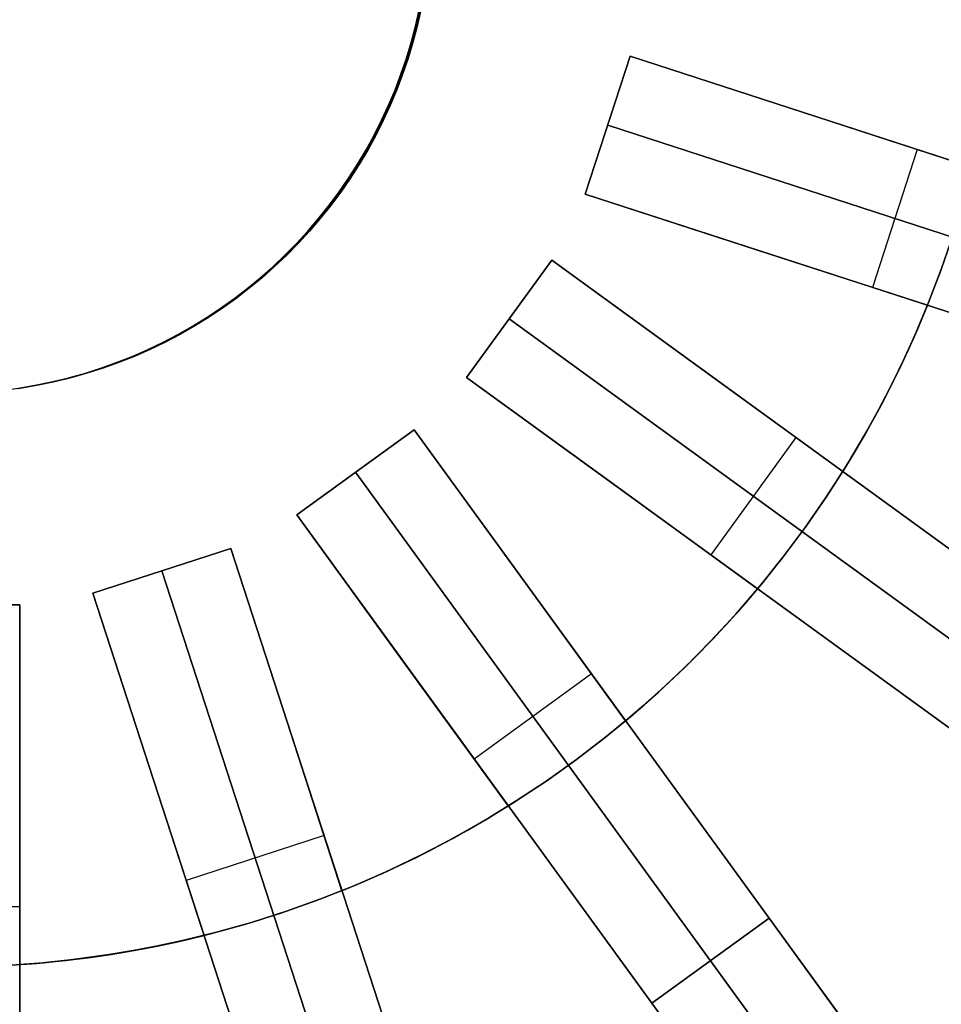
# Model space of a CAD drawing. Header units: millimetres. Extents: x 442 to 977, y 2282 to 2818.
# Tile 13 of 20: x 716 to 792, y 2459 to 2541. Entities that reach past the tile are written whole.
import ezdxf

# ---------------------------------------------------------------- set-up
doc = ezdxf.new("R2010")
doc.units = ezdxf.units.MM

msp = doc.modelspace()

# ---------------------------------------------------------------- linework, layer by layer
at = {"extrusion": (5.71429e-05, -9.05054e-06, 1)}
msp.add_lwpolyline([(626.783, 2577.039), (625.898, 2574.148), (625.114, 2571.227), (624.432, 2568.282), (623.851, 2565.314), (623.373, 2562.329), (622.999, 2559.328), (622.729, 2556.317), (622.563, 2553.298), (622.501, 2550.275), (622.544, 2547.252), (622.691, 2544.231), (622.942, 2541.218), (623.298, 2538.216), (623.756, 2535.227), (624.318, 2532.256), (624.983, 2529.306), (625.748, 2526.381), (626.615, 2523.484), (627.581, 2520.619), (628.645, 2517.789), (629.806, 2514.997), (631.064, 2512.248), (632.415, 2509.543), (633.859, 2506.886), (635.394, 2504.281), (637.018, 2501.731), (638.73, 2499.238), (640.526, 2496.806), (642.406, 2494.437), (644.366, 2492.135), (646.404, 2489.902), (648.518, 2487.741), (650.706, 2485.654), (652.965, 2483.643), (655.292, 2481.712), (657.684, 2479.863), (660.138, 2478.097), (662.652, 2476.417), (665.223, 2474.825), (667.847, 2473.323), (670.521, 2471.912), (673.243, 2470.595), (676.008, 2469.372), (678.814, 2468.246), (681.658, 2467.217), (684.535, 2466.288), (687.442, 2465.458), (690.377, 2464.729), (693.335, 2464.102), (696.312, 2463.577), (699.306, 2463.156), (702.313, 2462.838), (705.329, 2462.625), (708.351, 2462.515), (711.375, 2462.511), (714.397, 2462.61), (717.413, 2462.815), (720.421, 2463.123), (723.417, 2463.535), (726.396, 2464.05), (729.356, 2464.668), (732.293, 2465.387), (735.203, 2466.208), (738.083, 2467.129), (740.929, 2468.149), (743.739, 2469.266), (746.508, 2470.48), (749.234, 2471.789), (751.913, 2473.191), (754.541, 2474.685), (757.117, 2476.269), (759.636, 2477.941), (762.096, 2479.699), (764.494, 2481.541), (766.827, 2483.464), (769.092, 2485.468), (771.286, 2487.548), (773.407, 2489.702), (775.453, 2491.929), (777.42, 2494.225), (779.307, 2496.588), (781.111, 2499.015), (782.83, 2501.502), (784.462, 2504.047), (786.006, 2506.647), (787.458, 2509.299), (788.818, 2512), (790.084, 2514.746), (791.254, 2517.534), (792.327, 2520.36), (793.302, 2523.223), (794.178, 2526.117), (794.953, 2529.039), (795.626, 2531.987), (796.197, 2534.956), (796.666, 2537.943), (797.031, 2540.945), (797.291, 2543.957), (797.448, 2546.977), (797.5, 2550)], dxfattribs=at)
at = {"extrusion": (-5.71429e-05, 9.05054e-06, 1)}
msp.add_lwpolyline([(797.5, 2550), (797.448, 2546.977), (797.291, 2543.957), (797.031, 2540.945), (796.666, 2537.943), (796.197, 2534.956), (795.626, 2531.987), (794.953, 2529.039), (794.178, 2526.117), (793.302, 2523.223), (792.327, 2520.36), (791.254, 2517.534), (790.084, 2514.746), (788.818, 2512), (787.458, 2509.299), (786.006, 2506.647), (784.462, 2504.047), (782.83, 2501.502), (781.111, 2499.015), (779.307, 2496.588), (777.42, 2494.225), (775.453, 2491.929), (773.407, 2489.702), (771.286, 2487.548), (769.092, 2485.468), (766.827, 2483.464), (764.494, 2481.541), (762.096, 2479.699), (759.636, 2477.941), (757.117, 2476.269), (754.541, 2474.685), (751.913, 2473.191), (749.234, 2471.789), (746.508, 2470.48), (743.739, 2469.266), (740.929, 2468.149), (738.083, 2467.129), (735.203, 2466.208), (732.293, 2465.387), (729.356, 2464.668), (726.396, 2464.05), (723.417, 2463.535), (720.421, 2463.123), (717.413, 2462.815), (714.397, 2462.61), (711.375, 2462.511), (708.351, 2462.515), (705.329, 2462.625), (702.313, 2462.838), (699.306, 2463.156), (696.312, 2463.577), (693.335, 2464.102), (690.377, 2464.729), (687.442, 2465.458), (684.535, 2466.288), (681.658, 2467.217), (678.814, 2468.246), (676.008, 2469.372), (673.243, 2470.595), (670.521, 2471.912), (667.847, 2473.323), (665.223, 2474.825), (662.652, 2476.417), (660.138, 2478.097), (657.684, 2479.863), (655.292, 2481.712), (652.965, 2483.643), (650.706, 2485.654), (648.518, 2487.741), (646.404, 2489.902), (644.366, 2492.135), (642.406, 2494.437), (640.526, 2496.806), (638.73, 2499.238), (637.018, 2501.731), (635.394, 2504.281), (633.859, 2506.886), (632.415, 2509.543), (631.064, 2512.248), (629.806, 2514.997), (628.645, 2517.789), (627.581, 2520.619), (626.615, 2523.484), (625.748, 2526.381), (624.983, 2529.306), (624.318, 2532.256), (623.756, 2535.227), (623.298, 2538.216), (622.942, 2541.218), (622.691, 2544.231), (622.544, 2547.252), (622.501, 2550.275), (622.563, 2553.298), (622.729, 2556.317), (622.999, 2559.328), (623.373, 2562.329), (623.851, 2565.314), (624.432, 2568.282), (625.114, 2571.227), (625.898, 2574.148), (626.783, 2577.039)], dxfattribs=at)
at = {"extrusion": (0.000125, -1.97981e-05, 1)}
for points in [[(671.906, 2562.369), (671.502, 2561.047), (671.144, 2559.712), (670.832, 2558.366), (670.566, 2557.009), (670.348, 2555.644), (670.177, 2554.273), (670.053, 2552.896), (669.977, 2551.516), (669.949, 2550.134), (669.968, 2548.752), (670.036, 2547.371), (670.151, 2545.994), (670.313, 2544.621), (670.523, 2543.255), (670.78, 2541.897), (671.083, 2540.548), (671.434, 2539.211), (671.83, 2537.887), (672.271, 2536.577), (672.758, 2535.283), (673.289, 2534.007), (673.863, 2532.75), (674.481, 2531.513), (675.141, 2530.299), (675.843, 2529.108), (676.586, 2527.942), (677.368, 2526.803), (678.189, 2525.691), (679.048, 2524.608), (679.944, 2523.556), (680.876, 2522.535), (681.843, 2521.547), (682.843, 2520.593), (683.875, 2519.674), (684.939, 2518.791), (686.033, 2517.945), (687.155, 2517.138), (688.304, 2516.37), (689.479, 2515.643), (690.679, 2514.956), (691.901, 2514.311), (693.145, 2513.709), (694.41, 2513.15), (695.692, 2512.635), (696.992, 2512.165), (698.307, 2511.74), (699.636, 2511.36), (700.978, 2511.027), (702.33, 2510.74), (703.691, 2510.501), (705.06, 2510.308), (706.435, 2510.163), (707.813, 2510.065), (709.195, 2510.015), (710.577, 2510.013), (711.959, 2510.059), (713.338, 2510.152), (714.713, 2510.293), (716.082, 2510.481), (717.444, 2510.717), (718.797, 2510.999), (720.14, 2511.328), (721.47, 2511.703), (722.786, 2512.124), (724.088, 2512.59), (725.372, 2513.101), (726.638, 2513.656), (727.884, 2514.254), (729.109, 2514.895), (730.31, 2515.578), (731.488, 2516.303), (732.64, 2517.067), (733.764, 2517.87), (734.86, 2518.712), (735.927, 2519.592), (736.962, 2520.508), (737.965, 2521.459), (738.935, 2522.444), (739.87, 2523.462), (740.769, 2524.511), (741.632, 2525.591), (742.457, 2526.7), (743.242, 2527.838), (743.989, 2529.001), (744.694, 2530.19), (745.358, 2531.402), (745.98, 2532.637), (746.558, 2533.892), (747.093, 2535.166), (747.584, 2536.459), (748.03, 2537.767), (748.43, 2539.09), (748.784, 2540.426), (749.092, 2541.774), (749.353, 2543.131), (749.567, 2544.497), (749.734, 2545.869), (749.853, 2547.246), (749.925, 2548.626), (749.949, 2550.008)], [(671.89, 2562.371), (671.486, 2561.05), (671.128, 2559.715), (670.816, 2558.368), (670.55, 2557.012), (670.332, 2555.647), (670.161, 2554.275), (670.037, 2552.898), (669.961, 2551.518), (669.933, 2550.136), (669.952, 2548.754), (670.02, 2547.374), (670.135, 2545.996), (670.297, 2544.624), (670.507, 2543.257), (670.764, 2541.899), (671.067, 2540.551), (671.418, 2539.214), (671.814, 2537.889), (672.255, 2536.579), (672.742, 2535.286), (673.273, 2534.009), (673.847, 2532.752), (674.465, 2531.516), (675.125, 2530.302), (675.827, 2529.111), (676.57, 2527.945), (677.352, 2526.805), (678.173, 2525.693), (679.032, 2524.611), (679.928, 2523.558), (680.86, 2522.537), (681.827, 2521.549), (682.827, 2520.595), (683.859, 2519.676), (684.923, 2518.793), (686.017, 2517.948), (687.139, 2517.141), (688.288, 2516.373), (689.463, 2515.645), (690.663, 2514.958), (691.885, 2514.314), (693.129, 2513.711), (694.394, 2513.152), (695.676, 2512.637), (696.976, 2512.167), (698.291, 2511.742), (699.62, 2511.363), (700.962, 2511.03), (702.314, 2510.743), (703.675, 2510.503), (705.044, 2510.311), (706.419, 2510.165), (707.797, 2510.068), (709.179, 2510.018), (710.561, 2510.016), (711.943, 2510.061), (713.322, 2510.154), (714.697, 2510.295), (716.066, 2510.484), (717.428, 2510.719), (718.781, 2511.002), (720.124, 2511.331), (721.454, 2511.706), (722.77, 2512.127), (724.072, 2512.593), (725.356, 2513.104), (726.622, 2513.659), (727.868, 2514.257), (729.093, 2514.898), (730.294, 2515.581), (731.472, 2516.305), (732.624, 2517.069), (733.748, 2517.873), (734.844, 2518.715), (735.911, 2519.594), (736.946, 2520.51), (737.949, 2521.461), (738.919, 2522.446), (739.854, 2523.464), (740.753, 2524.514), (741.616, 2525.594), (742.441, 2526.703), (743.226, 2527.84), (743.973, 2529.004), (744.678, 2530.192), (745.342, 2531.405), (745.964, 2532.639), (746.542, 2533.894), (747.077, 2535.169), (747.568, 2536.461), (748.014, 2537.77), (748.414, 2539.093), (748.768, 2540.429), (749.076, 2541.776), (749.337, 2543.133), (749.551, 2544.499), (749.718, 2545.871), (749.837, 2547.248), (749.909, 2548.629), (749.933, 2550.011)]]:
    msp.add_lwpolyline(points, dxfattribs=at)
at = {"extrusion": (-0.000125, 1.97981e-05, 1)}
for points in [[(750.053, 2549.992), (750.029, 2548.61), (749.957, 2547.229), (749.838, 2545.852), (749.671, 2544.48), (749.457, 2543.114), (749.196, 2541.757), (748.888, 2540.41), (748.534, 2539.074), (748.134, 2537.751), (747.688, 2536.442), (747.197, 2535.15), (746.662, 2533.875), (746.084, 2532.62), (745.462, 2531.386), (744.798, 2530.173), (744.093, 2528.985), (743.346, 2527.821), (742.561, 2526.684), (741.736, 2525.575), (740.873, 2524.495), (739.974, 2523.445), (739.039, 2522.427), (738.069, 2521.442), (737.066, 2520.491), (736.031, 2519.575), (734.964, 2518.696), (733.868, 2517.854), (732.744, 2517.05), (731.592, 2516.286), (730.414, 2515.562), (729.213, 2514.879), (727.988, 2514.238), (726.742, 2513.64), (725.476, 2513.085), (724.192, 2512.574), (722.89, 2512.108), (721.574, 2511.687), (720.244, 2511.312), (718.901, 2510.983), (717.548, 2510.7), (716.186, 2510.465), (714.817, 2510.276), (713.442, 2510.135), (712.063, 2510.042), (710.681, 2509.997), (709.299, 2509.999), (707.917, 2510.049), (706.539, 2510.146), (705.164, 2510.292), (703.795, 2510.484), (702.434, 2510.724), (701.082, 2511.011), (699.74, 2511.344), (698.411, 2511.723), (697.096, 2512.148), (695.796, 2512.618), (694.514, 2513.133), (693.249, 2513.692), (692.005, 2514.295), (690.783, 2514.939), (689.583, 2515.626), (688.408, 2516.354), (687.259, 2517.122), (686.137, 2517.929), (685.043, 2518.774), (683.979, 2519.657), (682.947, 2520.576), (681.947, 2521.53), (680.98, 2522.518), (680.048, 2523.539), (679.152, 2524.592), (678.293, 2525.674), (677.472, 2526.786), (676.69, 2527.926), (675.947, 2529.092), (675.245, 2530.283), (674.585, 2531.497), (673.967, 2532.733), (673.393, 2533.99), (672.862, 2535.267), (672.375, 2536.56), (671.934, 2537.87), (671.538, 2539.195), (671.187, 2540.532), (670.884, 2541.88), (670.627, 2543.238), (670.417, 2544.605), (670.255, 2545.977), (670.14, 2547.355), (670.072, 2548.735), (670.053, 2550.117), (670.081, 2551.499), (670.157, 2552.879), (670.281, 2554.256), (670.452, 2555.628), (670.67, 2556.993), (670.936, 2558.349), (671.248, 2559.696), (671.606, 2561.031), (672.01, 2562.352)], [(750.069, 2549.989), (750.045, 2548.607), (749.973, 2547.227), (749.854, 2545.85), (749.687, 2544.478), (749.473, 2543.112), (749.212, 2541.755), (748.904, 2540.407), (748.55, 2539.071), (748.15, 2537.748), (747.704, 2536.44), (747.213, 2535.147), (746.678, 2533.873), (746.1, 2532.618), (745.478, 2531.383), (744.814, 2530.171), (744.109, 2528.982), (743.362, 2527.819), (742.577, 2526.681), (741.752, 2525.572), (740.889, 2524.492), (739.99, 2523.443), (739.055, 2522.425), (738.085, 2521.44), (737.082, 2520.489), (736.047, 2519.573), (734.98, 2518.693), (733.884, 2517.851), (732.76, 2517.048), (731.608, 2516.283), (730.43, 2515.559), (729.229, 2514.876), (728.004, 2514.235), (726.758, 2513.637), (725.492, 2513.082), (724.208, 2512.571), (722.906, 2512.105), (721.59, 2511.684), (720.26, 2511.309), (718.917, 2510.98), (717.564, 2510.698), (716.202, 2510.462), (714.833, 2510.274), (713.458, 2510.133), (712.079, 2510.04), (710.697, 2509.994), (709.315, 2509.996), (707.933, 2510.046), (706.555, 2510.144), (705.18, 2510.289), (703.811, 2510.482), (702.45, 2510.721), (701.098, 2511.008), (699.756, 2511.341), (698.427, 2511.721), (697.112, 2512.146), (695.812, 2512.616), (694.53, 2513.131), (693.265, 2513.69), (692.021, 2514.292), (690.799, 2514.937), (689.599, 2515.624), (688.424, 2516.351), (687.275, 2517.119), (686.153, 2517.926), (685.059, 2518.772), (683.995, 2519.655), (682.963, 2520.574), (681.963, 2521.528), (680.996, 2522.516), (680.064, 2523.537), (679.168, 2524.589), (678.309, 2525.672), (677.488, 2526.784), (676.706, 2527.923), (675.963, 2529.089), (675.261, 2530.28), (674.601, 2531.494), (673.983, 2532.731), (673.409, 2533.988), (672.878, 2535.264), (672.391, 2536.558), (671.95, 2537.868), (671.554, 2539.192), (671.203, 2540.529), (670.9, 2541.878), (670.643, 2543.236), (670.433, 2544.602), (670.271, 2545.975), (670.156, 2547.352), (670.088, 2548.733), (670.069, 2550.115), (670.097, 2551.497), (670.173, 2552.877), (670.297, 2554.254), (670.468, 2555.625), (670.686, 2556.99), (670.952, 2558.347), (671.264, 2559.693), (671.622, 2561.028), (672.026, 2562.35)]]:
    msp.add_lwpolyline(points, dxfattribs=at)
for points in [[(715.88, 2510.435), (717.25, 2510.662), (718.611, 2510.938), (719.961, 2511.26), (721.3, 2511.629), (722.624, 2512.044), (723.934, 2512.505), (725.227, 2513.012), (726.502, 2513.562), (727.756, 2514.157), (728.99, 2514.795), (730.2, 2515.475), (731.386, 2516.197), (732.546, 2516.96), (733.68, 2517.762), (734.784, 2518.603), (735.859, 2519.483), (736.903, 2520.398), (737.914, 2521.35), (738.891, 2522.336), (739.834, 2523.355), (740.741, 2524.407), (741.61, 2525.489), (742.442, 2526.601), (743.235, 2527.741), (743.987, 2528.908), (744.699, 2530.1), (745.368, 2531.317), (745.996, 2532.555), (746.579, 2533.815), (747.119, 2535.094), (747.614, 2536.392), (748.064, 2537.705), (748.467, 2539.034), (748.825, 2540.376), (749.136, 2541.729)], [(749.136, 2541.729), (748.825, 2540.376), (748.467, 2539.034), (748.064, 2537.705), (747.614, 2536.392), (747.119, 2535.094), (746.579, 2533.815), (745.996, 2532.555), (745.368, 2531.317), (744.699, 2530.1), (743.987, 2528.908), (743.235, 2527.741), (742.442, 2526.601), (741.61, 2525.489), (740.741, 2524.407), (739.834, 2523.355), (738.891, 2522.336), (737.914, 2521.35), (736.903, 2520.398), (735.859, 2519.483), (734.784, 2518.603), (733.68, 2517.762), (732.546, 2516.96), (731.386, 2516.197), (730.2, 2515.475), (728.99, 2514.795), (727.756, 2514.157), (726.502, 2513.562), (725.227, 2513.012), (723.934, 2512.505), (722.624, 2512.044), (721.3, 2511.629), (719.961, 2511.26), (718.611, 2510.938), (717.25, 2510.662), (715.88, 2510.435)], [(766.54, 2537.938), (762.832, 2526.525)], [(762.832, 2526.525), (766.54, 2537.938)], [(762.832, 2526.525), (766.54, 2537.938)], [(762.832, 2526.525), (766.54, 2537.938)], [(762.832, 2526.525), (766.54, 2537.938)], [(762.832, 2526.525), (766.54, 2537.938)], [(766.54, 2537.938), (762.832, 2526.525)], [(766.54, 2537.938), (762.832, 2526.525)], [(766.54, 2537.938), (762.832, 2526.525)], [(814.093, 2522.487), (766.54, 2537.938)], [(766.54, 2537.938), (814.093, 2522.487)], [(780.806, 2533.303), (766.54, 2537.938)], [(766.54, 2537.938), (780.806, 2533.303)], [(780.806, 2533.303), (766.54, 2537.938)], [(766.54, 2537.938), (780.806, 2533.303)], [(794.876, 2528.731), (780.806, 2533.303)], [(780.806, 2533.303), (794.876, 2528.731)], [(794.876, 2528.731), (780.806, 2533.303)], [(780.806, 2533.303), (794.876, 2528.731)], [(812.239, 2516.781), (764.686, 2532.232)], [(764.686, 2532.232), (812.239, 2516.781)], [(790.316, 2530.212), (786.608, 2518.8)], [(790.316, 2530.212), (786.608, 2518.8)], [(762.832, 2526.525), (810.384, 2511.074)], [(810.384, 2511.074), (762.832, 2526.525)], [(762.832, 2526.525), (777.097, 2521.89)], [(777.097, 2521.89), (762.832, 2526.525)], [(762.832, 2526.525), (777.097, 2521.89)], [(777.097, 2521.89), (762.832, 2526.525)], [(713.796, 2462.582), (716.827, 2462.767), (719.851, 2463.056), (722.862, 2463.451), (725.858, 2463.949), (728.835, 2464.551), (731.79, 2465.257), (734.718, 2466.064), (737.616, 2466.972), (740.481, 2467.981), (743.309, 2469.088), (746.097, 2470.293), (748.842, 2471.594), (751.54, 2472.989), (754.188, 2474.477), (756.782, 2476.056), (759.32, 2477.724), (761.799, 2479.48), (764.215, 2481.32), (766.566, 2483.243), (768.849, 2485.247), (771.061, 2487.328), (773.2, 2489.485), (775.262, 2491.715), (777.245, 2494.015), (779.148, 2496.383), (780.967, 2498.815), (782.701, 2501.309), (784.347, 2503.861), (785.903, 2506.469), (787.369, 2509.13), (788.74, 2511.84), (790.017, 2514.596), (791.198, 2517.394), (792.281, 2520.232), (793.264, 2523.105)], [(777.097, 2521.89), (791.167, 2517.318)], [(791.167, 2517.318), (777.097, 2521.89)], [(777.097, 2521.89), (791.167, 2517.318)], [(791.167, 2517.318), (777.097, 2521.89)], [(760.045, 2521.056), (752.992, 2511.348)], [(752.992, 2511.348), (760.045, 2521.056)], [(752.992, 2511.348), (760.045, 2521.056)], [(752.992, 2511.348), (760.045, 2521.056)], [(752.992, 2511.348), (760.045, 2521.056)], [(752.992, 2511.348), (760.045, 2521.056)], [(760.045, 2521.056), (752.992, 2511.348)], [(760.045, 2521.056), (752.992, 2511.348)], [(760.045, 2521.056), (752.992, 2511.348)], [(800.496, 2491.667), (760.045, 2521.056)], [(760.045, 2521.056), (800.496, 2491.667)], [(772.18, 2512.24), (760.045, 2521.056)], [(760.045, 2521.056), (772.18, 2512.24)], [(772.18, 2512.24), (760.045, 2521.056)], [(760.045, 2521.056), (772.18, 2512.24)], [(784.149, 2503.544), (785.131, 2505.149), (786.086, 2506.789), (787.012, 2508.462), (787.909, 2510.169), (788.774, 2511.909), (789.606, 2513.681), (790.405, 2515.484), (791.167, 2517.318)], [(784.149, 2503.544), (785.131, 2505.149), (786.086, 2506.789), (787.012, 2508.462), (787.909, 2510.169), (788.774, 2511.909), (789.606, 2513.681), (790.405, 2515.484), (791.167, 2517.318)], [(784.149, 2503.544), (785.184, 2505.239), (786.174, 2506.945), (787.118, 2508.66), (788.017, 2510.383), (788.871, 2512.111), (789.681, 2513.845), (790.446, 2515.581), (791.167, 2517.318)], [(784.149, 2503.544), (785.184, 2505.239), (786.174, 2506.945), (787.118, 2508.66), (788.017, 2510.383), (788.871, 2512.111), (789.681, 2513.845), (790.446, 2515.581), (791.167, 2517.318)], [(784.149, 2503.544), (785.131, 2505.149), (786.086, 2506.789), (787.012, 2508.462), (787.909, 2510.169), (788.774, 2511.909), (789.606, 2513.681), (790.405, 2515.484), (791.167, 2517.318)], [(791.167, 2517.318), (790.446, 2515.581), (789.681, 2513.845), (788.871, 2512.111), (788.017, 2510.383), (787.118, 2508.66), (786.174, 2506.945), (785.184, 2505.239), (784.149, 2503.544)], [(796.969, 2486.813), (756.518, 2516.202)], [(756.518, 2516.202), (796.969, 2486.813)], [(784.149, 2503.544), (772.18, 2512.24)], [(772.18, 2512.24), (784.149, 2503.544)], [(784.149, 2503.544), (772.18, 2512.24)], [(772.18, 2512.24), (784.149, 2503.544)], [(752.992, 2511.348), (793.443, 2481.959)], [(793.443, 2481.959), (752.992, 2511.348)], [(752.992, 2511.348), (765.127, 2502.531)], [(765.127, 2502.531), (752.992, 2511.348)], [(752.992, 2511.348), (765.127, 2502.531)], [(765.127, 2502.531), (752.992, 2511.348)], [(748.652, 2507.008), (738.944, 2499.955)], [(738.944, 2499.955), (748.652, 2507.008)], [(738.944, 2499.955), (748.652, 2507.008)], [(738.944, 2499.955), (748.652, 2507.008)], [(738.944, 2499.955), (748.652, 2507.008)], [(738.944, 2499.955), (748.652, 2507.008)], [(748.652, 2507.008), (738.944, 2499.955)], [(748.652, 2507.008), (738.944, 2499.955)], [(748.652, 2507.008), (738.944, 2499.955)], [(778.041, 2466.557), (748.652, 2507.008)], [(748.652, 2507.008), (778.041, 2466.557)], [(757.469, 2494.873), (748.652, 2507.008)], [(748.652, 2507.008), (757.469, 2494.873)], [(757.469, 2494.873), (748.652, 2507.008)], [(748.652, 2507.008), (757.469, 2494.873)], [(780.271, 2506.362), (773.217, 2496.654)], [(780.271, 2506.362), (773.217, 2496.654)], [(773.187, 2463.031), (743.798, 2503.482)], [(743.798, 2503.482), (773.187, 2463.031)], [(765.127, 2502.531), (777.096, 2493.836)], [(777.096, 2493.836), (765.127, 2502.531)], [(765.127, 2502.531), (777.096, 2493.836)], [(777.096, 2493.836), (765.127, 2502.531)], [(738.944, 2499.955), (768.333, 2459.504)], [(768.333, 2459.504), (738.944, 2499.955)], [(738.944, 2499.955), (747.76, 2487.82)], [(747.76, 2487.82), (738.944, 2499.955)], [(738.944, 2499.955), (747.76, 2487.82)], [(747.76, 2487.82), (738.944, 2499.955)], [(733.475, 2497.168), (722.062, 2493.46)], [(722.062, 2493.46), (733.475, 2497.168)], [(722.062, 2493.46), (733.475, 2497.168)], [(722.062, 2493.46), (733.475, 2497.168)], [(722.062, 2493.46), (733.475, 2497.168)], [(722.062, 2493.46), (733.475, 2497.168)], [(733.475, 2497.168), (722.062, 2493.46)], [(733.475, 2497.168), (722.062, 2493.46)], [(733.475, 2497.168), (722.062, 2493.46)], [(748.926, 2449.616), (733.475, 2497.168)], [(733.475, 2497.168), (748.926, 2449.616)], [(738.11, 2482.903), (733.475, 2497.168)], [(733.475, 2497.168), (738.11, 2482.903)], [(738.11, 2482.903), (733.475, 2497.168)], [(733.475, 2497.168), (738.11, 2482.903)], [(743.219, 2447.761), (727.768, 2495.314)], [(727.768, 2495.314), (743.219, 2447.761)], [(766.164, 2482.904), (757.469, 2494.873)], [(757.469, 2494.873), (766.164, 2482.904)], [(766.164, 2482.904), (757.469, 2494.873)], [(757.469, 2494.873), (766.164, 2482.904)], [(766.164, 2482.904), (767.594, 2484.127), (769.009, 2485.392), (770.407, 2486.697), (771.787, 2488.043), (773.148, 2489.431), (774.487, 2490.859), (775.804, 2492.327), (777.096, 2493.836)], [(766.164, 2482.904), (767.594, 2484.127), (769.009, 2485.392), (770.407, 2486.697), (771.787, 2488.043), (773.148, 2489.431), (774.487, 2490.859), (775.804, 2492.327), (777.096, 2493.836)], [(766.164, 2482.904), (767.673, 2484.196), (769.141, 2485.513), (770.569, 2486.852), (771.957, 2488.213), (773.303, 2489.593), (774.608, 2490.991), (775.873, 2492.406), (777.096, 2493.836)], [(766.164, 2482.904), (767.673, 2484.196), (769.141, 2485.513), (770.569, 2486.852), (771.957, 2488.213), (773.303, 2489.593), (774.608, 2490.991), (775.873, 2492.406), (777.096, 2493.836)], [(766.164, 2482.904), (767.594, 2484.127), (769.009, 2485.392), (770.407, 2486.697), (771.787, 2488.043), (773.148, 2489.431), (774.487, 2490.859), (775.804, 2492.327), (777.096, 2493.836)], [(777.096, 2493.836), (775.873, 2492.406), (774.608, 2490.991), (773.303, 2489.593), (771.957, 2488.213), (770.569, 2486.852), (769.141, 2485.513), (767.673, 2484.196), (766.164, 2482.904)], [(722.062, 2493.46), (737.513, 2445.907)], [(737.513, 2445.907), (722.062, 2493.46)], [(722.062, 2493.46), (726.697, 2479.194)], [(726.697, 2479.194), (722.062, 2493.46)], [(722.062, 2493.46), (726.697, 2479.194)], [(726.697, 2479.194), (722.062, 2493.46)], [(716, 2492.5), (704, 2492.5)], [(704, 2492.5), (716, 2492.5)], [(704, 2492.5), (716, 2492.5)], [(704, 2492.5), (716, 2492.5)], [(704, 2492.5), (716, 2492.5)], [(704, 2492.5), (716, 2492.5)], [(716, 2492.5), (704, 2492.5)], [(716, 2492.5), (704, 2492.5)], [(716, 2492.5), (704, 2492.5)], [(716, 2442.5), (716, 2492.5)], [(716, 2492.5), (716, 2442.5)], [(716, 2477.5), (716, 2492.5)], [(716, 2492.5), (716, 2477.5)], [(716, 2477.5), (716, 2492.5)], [(716, 2492.5), (716, 2477.5)], [(747.76, 2487.82), (756.456, 2475.851)], [(756.456, 2475.851), (747.76, 2487.82)], [(747.76, 2487.82), (756.456, 2475.851)], [(756.456, 2475.851), (747.76, 2487.82)], [(763.346, 2486.783), (753.638, 2479.729)], [(763.346, 2486.783), (753.638, 2479.729)], [(742.682, 2468.833), (738.11, 2482.903)], [(738.11, 2482.903), (742.682, 2468.833)], [(742.682, 2468.833), (738.11, 2482.903)], [(738.11, 2482.903), (742.682, 2468.833)], [(726.697, 2479.194), (731.269, 2465.124)], [(731.269, 2465.124), (726.697, 2479.194)], [(726.697, 2479.194), (731.269, 2465.124)], [(731.269, 2465.124), (726.697, 2479.194)], [(716, 2462.706), (716, 2477.5)], [(716, 2477.5), (716, 2462.706)], [(716, 2462.706), (716, 2477.5)], [(716, 2477.5), (716, 2462.706)], [(742.682, 2468.833), (744.419, 2469.554), (746.155, 2470.319), (747.889, 2471.129), (749.617, 2471.983), (751.34, 2472.882), (753.055, 2473.826), (754.761, 2474.816), (756.456, 2475.851)], [(742.682, 2468.833), (744.419, 2469.554), (746.155, 2470.319), (747.889, 2471.129), (749.617, 2471.983), (751.34, 2472.882), (753.055, 2473.826), (754.761, 2474.816), (756.456, 2475.851)], [(742.682, 2468.833), (744.516, 2469.595), (746.319, 2470.394), (748.091, 2471.226), (749.831, 2472.091), (751.538, 2472.988), (753.211, 2473.914), (754.851, 2474.869), (756.456, 2475.851)], [(742.682, 2468.833), (744.516, 2469.595), (746.319, 2470.394), (748.091, 2471.226), (749.831, 2472.091), (751.538, 2472.988), (753.211, 2473.914), (754.851, 2474.869), (756.456, 2475.851)], [(742.682, 2468.833), (744.419, 2469.554), (746.155, 2470.319), (747.889, 2471.129), (749.617, 2471.983), (751.34, 2472.882), (753.055, 2473.826), (754.761, 2474.816), (756.456, 2475.851)], [(756.456, 2475.851), (754.851, 2474.869), (753.211, 2473.914), (751.538, 2472.988), (749.831, 2472.091), (748.091, 2471.226), (746.319, 2470.394), (744.516, 2469.595), (742.682, 2468.833)], [(741.2, 2473.392), (729.788, 2469.684)], [(741.2, 2473.392), (729.788, 2469.684)], [(716, 2467.5), (704, 2467.5)], [(716, 2467.5), (704, 2467.5)], [(768.333, 2459.504), (778.041, 2466.557)], [(768.333, 2459.504), (778.041, 2466.557)], [(768.333, 2459.504), (778.041, 2466.557)], [(768.333, 2459.504), (778.041, 2466.557)], [(768.333, 2459.504), (778.041, 2466.557)], [(768.333, 2459.504), (778.041, 2466.557)], [(768.333, 2459.504), (778.041, 2466.557)], [(778.041, 2466.557), (768.333, 2459.504)], [(778.041, 2466.557), (768.333, 2459.504)], [(778.041, 2466.557), (768.333, 2459.504)], [(778.041, 2466.557), (872.087, 2337.115)], [(842.697, 2377.566), (778.041, 2466.557)], [(786.858, 2454.422), (778.041, 2466.557)], [(778.041, 2466.557), (786.858, 2454.422)], [(716, 2462.706), (717.876, 2462.855), (719.763, 2463.046), (721.662, 2463.281), (723.57, 2463.559), (725.486, 2463.881), (727.409, 2464.249), (729.337, 2464.663), (731.269, 2465.124)], [(716, 2462.706), (717.876, 2462.855), (719.763, 2463.046), (721.662, 2463.281), (723.57, 2463.559), (725.486, 2463.881), (727.409, 2464.249), (729.337, 2464.663), (731.269, 2465.124)], [(716, 2462.706), (717.98, 2462.865), (719.942, 2463.067), (721.884, 2463.311), (723.806, 2463.596), (725.707, 2463.921), (727.585, 2464.285), (729.439, 2464.687), (731.269, 2465.124)], [(716, 2462.706), (717.98, 2462.865), (719.942, 2463.067), (721.884, 2463.311), (723.806, 2463.596), (725.707, 2463.921), (727.585, 2464.285), (729.439, 2464.687), (731.269, 2465.124)], [(716, 2462.706), (717.876, 2462.855), (719.763, 2463.046), (721.662, 2463.281), (723.57, 2463.559), (725.486, 2463.881), (727.409, 2464.249), (729.337, 2464.663), (731.269, 2465.124)], [(731.269, 2465.124), (729.439, 2464.687), (727.585, 2464.285), (725.707, 2463.921), (723.806, 2463.596), (721.884, 2463.311), (719.942, 2463.067), (717.98, 2462.865), (716, 2462.706)], [(773.187, 2463.031), (867.233, 2333.588)], [(837.843, 2374.039), (773.187, 2463.031)], [(862.378, 2330.061), (768.333, 2459.504)], [(768.333, 2459.504), (832.989, 2370.512)], [(768.333, 2459.504), (777.15, 2447.369)], [(777.15, 2447.369), (768.333, 2459.504)]]:
    msp.add_lwpolyline(points)
at = {"extrusion": (1, 0, 0)}
for points in [[(2537.938, 410), (2537.938, 385)], [(2537.938, 538), (2537.938, 422)], [(2537.938, 575), (2537.938, 550)], [(2532.232, 538), (2532.232, 422)], [(2532.232, 575), (2532.232, 550)], [(2532.232, 410), (2532.232, 385)], [(2526.525, 422), (2526.525, 538)], [(2526.525, 550), (2526.525, 575)], [(2526.525, 385), (2526.525, 410)], [(2521.056, 410), (2521.056, 385)], [(2521.056, 538), (2521.056, 422)], [(2521.056, 575), (2521.056, 550)], [(2517.318, 410), (2517.318, 422)], [(2517.318, 538), (2517.318, 550)], [(2516.202, 538), (2516.202, 422)], [(2516.202, 575), (2516.202, 550)], [(2516.202, 410), (2516.202, 385)], [(2511.348, 422), (2511.348, 538)], [(2511.348, 550), (2511.348, 575)], [(2511.348, 385), (2511.348, 410)], [(2507.008, 410), (2507.008, 385)], [(2507.008, 538), (2507.008, 422)], [(2507.008, 575), (2507.008, 550)], [(2503.544, 422), (2503.544, 410)], [(2503.544, 538), (2503.544, 550)], [(2503.482, 538), (2503.482, 422)], [(2503.482, 575), (2503.482, 550)], [(2503.482, 410), (2503.482, 385)], [(2499.955, 422), (2499.955, 538)], [(2499.955, 550), (2499.955, 575)], [(2499.955, 385), (2499.955, 410)], [(2497.168, 410), (2497.168, 385)], [(2497.168, 538), (2497.168, 422)], [(2497.168, 575), (2497.168, 550)], [(2495.314, 538), (2495.314, 422)], [(2495.314, 575), (2495.314, 550)], [(2495.314, 410), (2495.314, 385)], [(2493.836, 410), (2493.836, 422)], [(2493.836, 538), (2493.836, 550)], [(2493.46, 422), (2493.46, 538)], [(2493.46, 550), (2493.46, 575)], [(2493.46, 385), (2493.46, 410)], [(2492.5, 410), (2492.5, 385)], [(2492.5, 538), (2492.5, 422)], [(2492.5, 575), (2492.5, 550)], [(2482.904, 422), (2482.904, 410)], [(2482.904, 538), (2482.904, 550)], [(2475.851, 410), (2475.851, 422)], [(2475.851, 538), (2475.851, 550)], [(2468.833, 422), (2468.833, 410)], [(2468.833, 538), (2468.833, 550)], [(2466.557, 435), (2466.557, 575)], [(2466.557, -6), (2466.557, -25)], [(2466.557, 25), (2466.557, 6)], [(2465.124, 410), (2465.124, 422)], [(2465.124, 538), (2465.124, 550)], [(2463.031, 435), (2463.031, 575)], [(2463.031, -6), (2463.031, -25)], [(2463.031, 25), (2463.031, 6)], [(2462.706, 422), (2462.706, 410)], [(2462.706, 538), (2462.706, 550)], [(2459.504, 575), (2459.504, 435)], [(2459.504, -25), (2459.504, -6)], [(2459.504, 6), (2459.504, 25)]]:
    msp.add_lwpolyline(points, dxfattribs=at)
at = {"extrusion": (0.809017, 0.587785, 1.29534e-15)}
msp.add_lwpolyline([(1378.166, 275), (1378.259, 280.463), (1378.539, 285.919), (1379.005, 291.362), (1379.656, 296.787), (1380.492, 302.186), (1381.512, 307.553), (1382.715, 312.882), (1384.099, 318.167), (1385.663, 323.402), (1387.404, 328.581), (1389.321, 333.697), (1391.412, 338.744), (1393.674, 343.717), (1396.104, 348.61), (1398.7, 353.418), (1401.459, 358.133), (1404.377, 362.752), (1407.451, 367.269), (1410.677, 371.678), (1414.052, 375.974), (1417.572, 380.153), (1421.232, 384.209), (1425.029, 388.137), (1428.957, 391.934), (1433.013, 395.594), (1437.192, 399.114), (1441.488, 402.489), (1445.897, 405.715), (1450.414, 408.789), (1455.032, 411.707), (1459.748, 414.466), (1464.555, 417.062), (1469.448, 419.492), (1474.422, 421.754), (1479.469, 423.845), (1484.585, 425.762), (1489.763, 427.503), (1494.998, 429.067), (1500.283, 430.451), (1505.613, 431.653), (1510.98, 432.674), (1516.379, 433.51), (1521.804, 434.161), (1527.247, 434.627), (1532.703, 434.907), (1538.166, 435)], dxfattribs=at)
at = {"extrusion": (0.809017, 0.587785, 2.30631e-15)}
msp.add_lwpolyline([(1538.166, 385), (1534.41, 384.936), (1530.659, 384.744), (1526.917, 384.423), (1523.187, 383.975), (1519.476, 383.401), (1515.786, 382.699), (1512.122, 381.872), (1508.488, 380.921), (1504.889, 379.846), (1501.329, 378.649), (1497.812, 377.331), (1494.342, 375.893), (1490.923, 374.338), (1487.559, 372.667), (1484.254, 370.883), (1481.012, 368.986), (1477.836, 366.98), (1474.731, 364.867), (1471.7, 362.649), (1468.746, 360.328), (1465.873, 357.908), (1463.085, 355.392), (1460.384, 352.782), (1457.774, 350.081), (1455.257, 347.292), (1452.838, 344.42), (1450.517, 341.466), (1448.299, 338.435), (1446.186, 335.33), (1444.18, 332.154), (1442.283, 328.912), (1440.498, 325.607), (1438.828, 322.243), (1437.273, 318.824), (1435.835, 315.354), (1434.517, 311.837), (1433.32, 308.277), (1432.245, 304.678), (1431.293, 301.044), (1430.467, 297.38), (1429.765, 293.69), (1429.19, 289.978), (1428.743, 286.249), (1428.422, 282.507), (1428.23, 278.756), (1428.166, 275)], dxfattribs=at)
at = {"extrusion": (0.809017, 0.587785, -5.0898e-16)}
msp.add_lwpolyline([(1378.166, 275), (1378.259, 280.463), (1378.539, 285.919), (1379.005, 291.362), (1379.656, 296.787), (1380.492, 302.186), (1381.512, 307.553), (1382.715, 312.882), (1384.099, 318.167), (1385.663, 323.402), (1387.404, 328.581), (1389.321, 333.697), (1391.412, 338.744), (1393.674, 343.717), (1396.104, 348.61), (1398.7, 353.418), (1401.459, 358.133), (1404.377, 362.752), (1407.451, 367.269), (1410.677, 371.678), (1414.052, 375.974), (1417.572, 380.153), (1421.232, 384.209), (1425.029, 388.137), (1428.957, 391.934), (1433.013, 395.594), (1437.192, 399.114), (1441.488, 402.489), (1445.897, 405.715), (1450.414, 408.789), (1455.032, 411.707), (1459.748, 414.466), (1464.555, 417.062), (1469.448, 419.492), (1474.422, 421.754), (1479.469, 423.845), (1484.585, 425.762), (1489.763, 427.503), (1494.998, 429.067), (1500.283, 430.451), (1505.613, 431.653), (1510.98, 432.674), (1516.379, 433.51), (1521.804, 434.161), (1527.247, 434.627), (1532.703, 434.907), (1538.166, 435)], dxfattribs=at)
at = {"extrusion": (0.809017, 0.587785, -6.67871e-16)}
msp.add_lwpolyline([(1428.166, 275), (1428.23, 278.756), (1428.422, 282.507), (1428.743, 286.249), (1429.19, 289.978), (1429.765, 293.69), (1430.467, 297.38), (1431.293, 301.044), (1432.245, 304.678), (1433.32, 308.277), (1434.517, 311.837), (1435.835, 315.354), (1437.273, 318.824), (1438.828, 322.243), (1440.498, 325.607), (1442.283, 328.912), (1444.18, 332.154), (1446.186, 335.33), (1448.299, 338.435), (1450.517, 341.466), (1452.838, 344.42), (1455.257, 347.292), (1457.774, 350.081), (1460.384, 352.782), (1463.085, 355.392), (1465.873, 357.908), (1468.746, 360.328), (1471.7, 362.649), (1474.731, 364.867), (1477.836, 366.98), (1481.012, 368.986), (1484.254, 370.883), (1487.559, 372.667), (1490.923, 374.338), (1494.342, 375.893), (1497.812, 377.331), (1501.329, 378.649), (1504.889, 379.846), (1508.488, 380.921), (1512.122, 381.872), (1515.786, 382.699), (1519.476, 383.401), (1523.187, 383.975), (1526.917, 384.423), (1530.659, 384.744), (1534.41, 384.936), (1538.166, 385)], dxfattribs=at)
at = {"extrusion": (0.809017, 0.587785, 2.84112e-15)}
msp.add_lwpolyline([(1538.166, 435), (1532.703, 434.907), (1527.247, 434.627), (1521.804, 434.161), (1516.379, 433.51), (1510.98, 432.674), (1505.613, 431.653), (1500.283, 430.451), (1494.998, 429.067), (1489.763, 427.503), (1484.585, 425.762), (1479.469, 423.845), (1474.422, 421.754), (1469.448, 419.492), (1464.555, 417.062), (1459.748, 414.466), (1455.032, 411.707), (1450.414, 408.789), (1445.897, 405.715), (1441.488, 402.489), (1437.192, 399.114), (1433.013, 395.594), (1428.957, 391.934), (1425.029, 388.137), (1421.232, 384.209), (1417.572, 380.153), (1414.052, 375.974), (1410.677, 371.678), (1407.451, 367.269), (1404.377, 362.752), (1401.459, 358.133), (1398.7, 353.418), (1396.104, 348.61), (1393.674, 343.717), (1391.412, 338.744), (1389.321, 333.697), (1387.404, 328.581), (1385.663, 323.402), (1384.099, 318.167), (1382.715, 312.882), (1381.512, 307.553), (1380.492, 302.186), (1379.656, 296.787), (1379.005, 291.362), (1378.539, 285.919), (1378.259, 280.463), (1378.166, 275)], dxfattribs=at)
at = {"extrusion": (0.809017, 0.587785, -2.43738e-15)}
msp.add_lwpolyline([(1428.166, 275), (1428.23, 278.756), (1428.422, 282.507), (1428.743, 286.249), (1429.19, 289.978), (1429.765, 293.69), (1430.467, 297.38), (1431.293, 301.044), (1432.245, 304.678), (1433.32, 308.277), (1434.517, 311.837), (1435.835, 315.354), (1437.273, 318.824), (1438.828, 322.243), (1440.498, 325.607), (1442.283, 328.912), (1444.18, 332.154), (1446.186, 335.33), (1448.299, 338.435), (1450.517, 341.466), (1452.838, 344.42), (1455.257, 347.292), (1457.774, 350.081), (1460.384, 352.782), (1463.085, 355.392), (1465.873, 357.908), (1468.746, 360.328), (1471.7, 362.649), (1474.731, 364.867), (1477.836, 366.98), (1481.012, 368.986), (1484.254, 370.883), (1487.559, 372.667), (1490.923, 374.338), (1494.342, 375.893), (1497.812, 377.331), (1501.329, 378.649), (1504.889, 379.846), (1508.488, 380.921), (1512.122, 381.872), (1515.786, 382.699), (1519.476, 383.401), (1523.187, 383.975), (1526.917, 384.423), (1530.659, 384.744), (1534.41, 384.936), (1538.166, 385)], dxfattribs=at)

doc.saveas('drawing.dxf')
